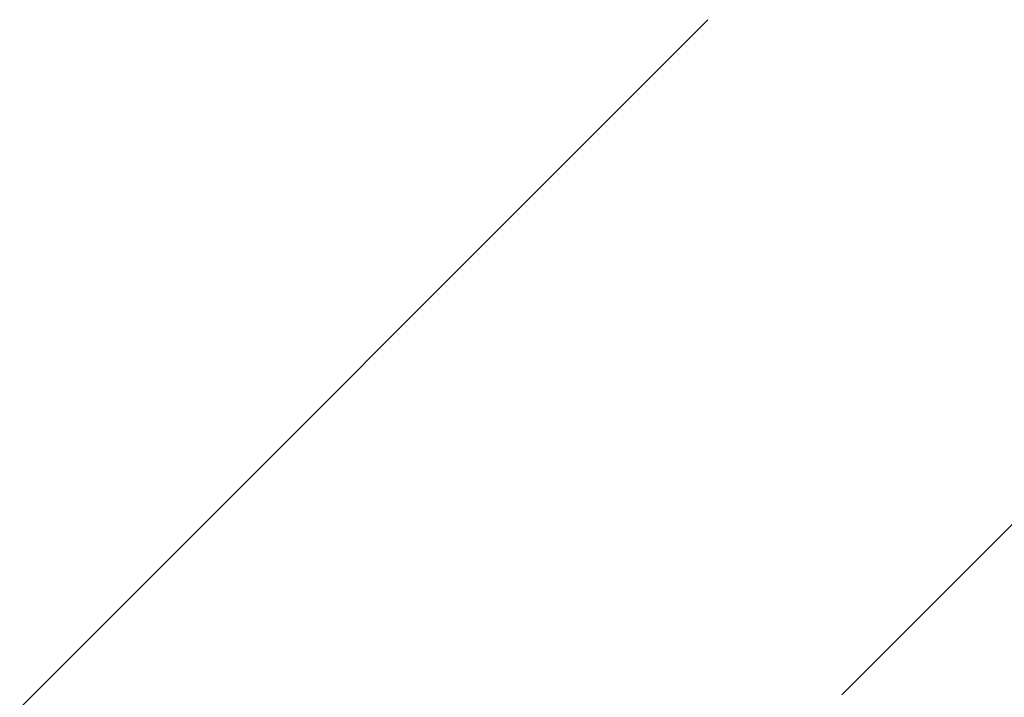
# Model space of a CAD drawing. Extents: x -720 to 300, y 62 to 1107.
# Tile 115 of 117: x 215.92 to 217.64, y 716.92 to 718.1. Entities that reach past the tile are written whole.
import ezdxf
from ezdxf.lldxf.tags import DXFTag

# ---------------------------------------------------------------- set-up
doc = ezdxf.new("R2010")
doc.units = 0
doc.layers.get('0').update_dxf_attribs({"lineweight": 35})
doc.layers.add('E_Detail_Wandschraffur', color=7, linetype='Continuous', lineweight=5, true_color=0xc0c0c0)
tags = doc.linetypes.add('fein_strichliert', pattern=[4, 1, -2, 1]).pattern_tags.tags
tags[8:9] = [DXFTag(74, 4), DXFTag(75, 0), DXFTag(340, '0'), DXFTag(46, 0.0), DXFTag(50, 0.0), DXFTag(44, 0.0), DXFTag(45, 0.0)]
tags[6:7] = [DXFTag(74, 4), DXFTag(75, 0), DXFTag(340, '0'), DXFTag(46, 0.0), DXFTag(50, 0.0), DXFTag(44, 0.0), DXFTag(45, 0.0)]
tags[4:5] = [DXFTag(74, 4), DXFTag(75, 0), DXFTag(340, '0'), DXFTag(46, 0.0), DXFTag(50, 0.0), DXFTag(44, 0.0), DXFTag(45, 0.0)]

# ---------------------------------------------------------------- blocks, each defined once
blk = doc.blocks.new('Referenz-A06G9FMD8I')
at = {"layer": 'E_Detail_Wandschraffur', "linetype": 'fein_strichliert', "ltscale": 0.13}
blk.add_line((215.9202, 716.8963), (217.1236, 718.0996), dxfattribs=at)
at = {"layer": 'E_Detail_Wandschraffur', "linetype": 'ByBlock', "ltscale": 0.13}
blk.add_line((217.3579, 716.9198), (218.5378, 718.0996), dxfattribs=at)

msp = doc.modelspace()

# ---------------------------------------------------------------- block references
at = {"color": 8, "lineweight": 25, "ltscale": 0.25, "true_color": 0x808080}
msp.add_blockref('Referenz-A06G9FMD8I', (0, 0), dxfattribs=at)

doc.saveas('drawing.dxf')
